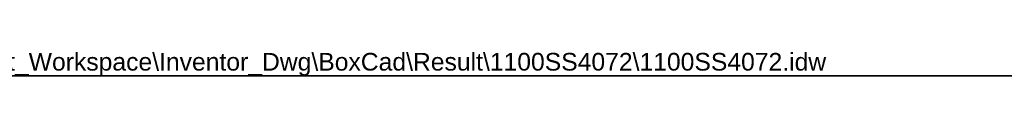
# Model space of a CAD drawing. Header units: inches. Extents: x 0 to 240, y -11 to 156.
# Tile 3 of 9: x 95.65 to 167.95, y 154.15 to 156. Entities that reach past the tile are written whole.
import ezdxf

# ---------------------------------------------------------------- set-up
doc = ezdxf.new("R2010")
doc.units = ezdxf.units.IN
doc.header["$LTSCALE"] = 14.423415
doc.header["$MEASUREMENT"] = 0
doc.layers.get('0').update_dxf_attribs({"lineweight": 25})
doc.layers.add('Sketch Geometry(ANSI)', color=7, linetype='Continuous', lineweight=25)
doc.layers.add('Symbols(ANSI)', color=7, linetype='Continuous', lineweight=25)
doc.styles.add('Current-ANSI', font='arial.ttf')

# ---------------------------------------------------------------- blocks, each defined once
blk = doc.blocks.new('Borders 12_EXM - B (Inch)')
at = {"layer": 'Sketch Geometry(ANSI)', "linetype": 'Continuous', "lineweight": 35}
blk.add_line((16.3979, 10.6915), (0.5229, 10.6915), dxfattribs=at)
at = {"layer": 'Symbols(ANSI)', "color": 7, "style": 'Current-ANSI'}
blk.add_attdef('FILENAME_AND_PATH_001', (6.1601, 10.7181), '', height=0.09, dxfattribs=at)

msp = doc.modelspace()

# ---------------------------------------------------------------- block references
at = {"xscale": 14.42341479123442, "yscale": 14.42341479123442, "zscale": 14.42341479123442}
msp.add_blockref('Borders 12_EXM - B (Inch)', (0, 0), dxfattribs=at).add_auto_attribs({'FILENAME_AND_PATH_001': 'C:\\Vault_Workspace\\Inventor_Dwg\\BoxCad\\Result\\1100SS4072\\1100SS4072.idw'})

doc.saveas('drawing.dxf')
